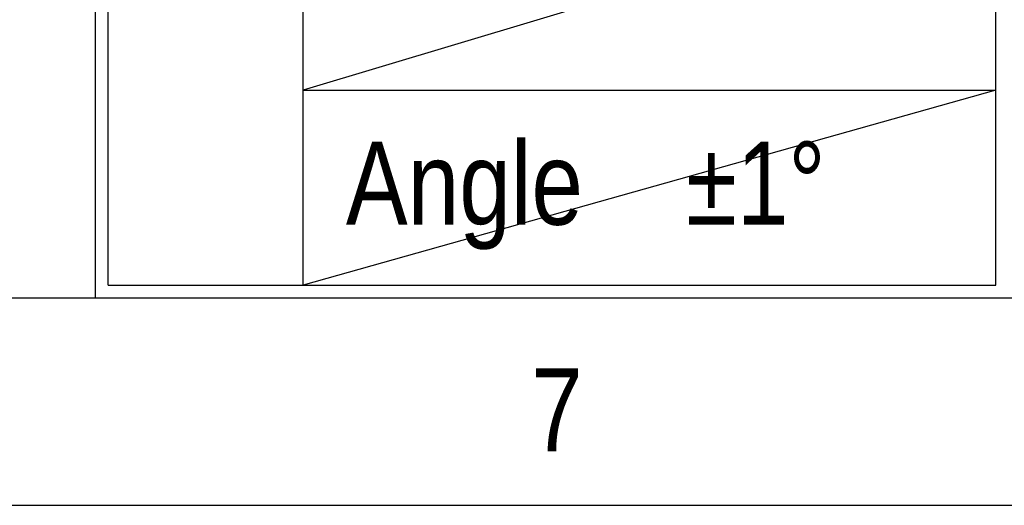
# Model space of a CAD drawing. Header units: millimetres. Extents: x 14844 to 15142, y 1964 to 2174.
# Tile 6 of 19: x 15044 to 15068, y 1964 to 1976. Entities that reach past the tile are written whole.
import ezdxf

# ---------------------------------------------------------------- set-up
doc = ezdxf.new("R2010")
doc.units = ezdxf.units.MM
doc.header["$LTSCALE"] = 30.734
doc.layers.add('04 \\M+2A4E5\\M+2A672', color=1, linetype='CONTINUOUS')
doc.layers.add('07 图框', color=15, linetype='CONTINUOUS')
doc.styles.add('ST1', font='arial.ttf', dxfattribs={"width": 0.8})

msp = doc.modelspace()

# ---------------------------------------------------------------- linework, layer by layer
at = {"layer": '07 图框'}
for p, q in [((15046.035, 1969.2673), (15046.035, 1999.2673)), ((15046.335, 1969.5673), (15046.335, 1988.9673)), ((15051.035, 1969.5673), (15051.035, 1988.9673)), ((15067.735, 1969.5673), (15067.735, 1988.9673)), ((15067.735, 1979.2673), (15051.035, 1974.2673)), ((15051.035, 1974.2673), (15067.735, 1974.2673)), ((15067.735, 1974.2673), (15051.035, 1969.5673)), ((15046.335, 1969.5673), (15067.735, 1969.5673)), ((14849.035, 1969.2673), (15136.035, 1969.2673)), ((14844.035, 1964.2673), (15141.035, 1964.2673))]:
    msp.add_line(p, q, dxfattribs=at)

# ---------------------------------------------------------------- texts
at = {"layer": '04 \\M+2A4E5\\M+2A672', "insert": (15052.0679, 1973.0237), "char_height": 2, "width": 15.967119, "attachment_point": 1, "style": 'ST1'}
msp.add_mtext('Angle    %%P1%%D', dxfattribs=at)
at = {"layer": '07 图框', "insert": (15056.534, 1967.5629), "char_height": 2, "width": 4.124945, "attachment_point": 1, "style": 'ST1'}
msp.add_mtext('7', dxfattribs=at)

doc.saveas('drawing.dxf')
